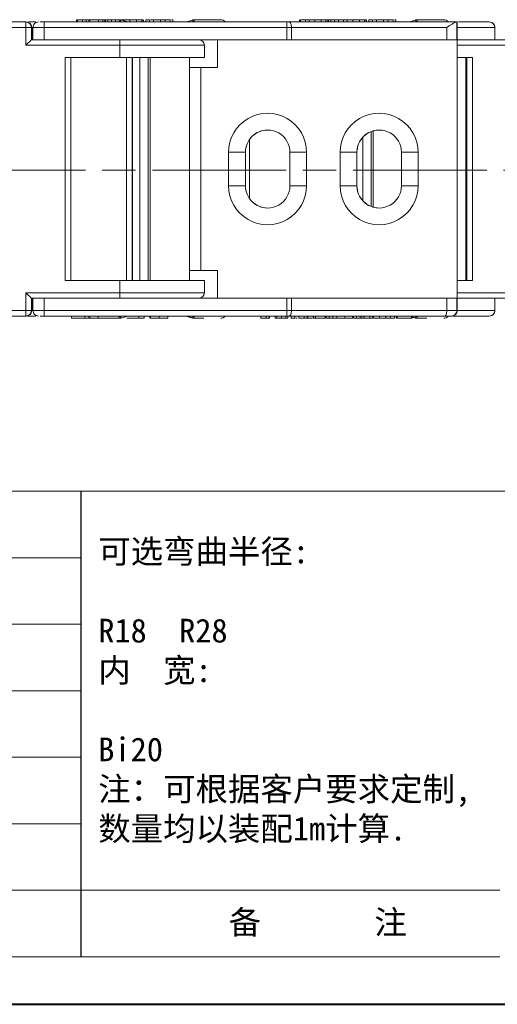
# Model space of a CAD drawing. Header units: millimetres. Extents: x 3188 to 3546, y -304 to -51.
# Tile 9 of 27: x 3345 to 3388, y -304 to -216. Entities that reach past the tile are written whole.
import ezdxf

# ---------------------------------------------------------------- set-up
doc = ezdxf.new("R2010")
doc.units = ezdxf.units.MM
doc.linetypes.add('ACAD_ISO08W100', pattern=[36, 24, -3, 6, -3])
doc.linetypes.add('CENTER', pattern=[0.6, 0.375, -0.075, 0.075, -0.075])
doc.layers.add('中心线', color=1, linetype='CENTER', lineweight=25)
doc.layers.add('标注线', color=7, linetype='Continuous', lineweight=15)
doc.styles.add('样式 6', font='仿宋_GB2312.ttf')

msp = doc.modelspace()

# ---------------------------------------------------------------- linework, layer by layer
at = {"color": 7, "linetype": 'Continuous', "lineweight": 15}
for p, q in [((3345.439, -216.029), (3332.817, -216.029)), ((3345.439, -216.029), (3345.447, -216.029)), ((3345.688, -216.029), (3346.352, -216.029)), ((3347.075, -216.029), (3368.868, -216.029)), ((3349.995, -216.029), (3349.995, -215.829)), ((3350.014, -215.829), (3349.995, -215.829)), ((3350.089, -216.029), (3350.089, -215.829)), ((3350.522, -216.029), (3350.522, -215.829)), ((3350.522, -215.829), (3350.855, -215.829)), ((3350.855, -216.029), (3350.855, -215.829)), ((3350.86, -215.829), (3350.855, -215.829)), ((3350.86, -215.829), (3350.86, -216.029)), ((3351.37, -215.837), (3351.37, -215.829)), ((3351.945, -216.029), (3351.945, -215.829)), ((3352.348, -216.029), (3352.348, -215.829)), ((3352.524, -216.029), (3352.524, -215.829)), ((3352.59, -215.829), (3352.59, -216.029)), ((3352.592, -216.029), (3352.592, -215.829)), ((3352.804, -216.029), (3352.804, -215.829)), ((3353.137, -215.829), (3353.137, -216.029)), ((3353.138, -216.029), (3353.138, -215.829)), ((3353.499, -216.029), (3353.499, -215.829)), ((3353.967, -215.851), (3353.822, -215.829)), ((3353.932, -215.837), (3353.932, -215.829)), ((3353.932, -215.829), (3354.266, -215.829)), ((3353.967, -215.851), (3353.99, -215.851)), ((3354.552, -216.029), (3353.967, -215.851)), ((3353.99, -215.851), (3354.574, -216.029)), ((3354.27, -215.829), (3354.266, -215.829)), ((3354.743, -215.829), (3354.27, -215.829)), ((3354.78, -216.029), (3354.78, -215.829)), ((3355.357, -215.829), (3355.357, -216.029)), ((3355.833, -216.029), (3355.833, -215.829)), ((3355.959, -216.029), (3355.959, -215.829)), ((3355.987, -215.829), (3355.981, -215.829)), ((3355.987, -215.829), (3355.987, -216.029)), ((3355.988, -215.829), (3355.987, -215.829)), ((3355.988, -216.029), (3355.988, -215.829)), ((3356.214, -216.029), (3356.214, -215.829)), ((3356.548, -215.829), (3356.214, -215.829)), ((3356.548, -215.829), (3356.548, -216.029)), ((3356.548, -216.029), (3356.548, -215.829)), ((3356.548, -215.829), (3356.548, -215.829)), ((3356.907, -215.829), (3356.907, -216.029)), ((3356.907, -215.829), (3357.511, -215.829)), ((3357.511, -216.029), (3357.511, -215.829)), ((3357.943, -216.029), (3357.943, -215.829)), ((3358.395, -216.029), (3358.395, -215.829)), ((3358.618, -216.029), (3358.618, -215.829)), ((3360.391, -215.858), (3359.843, -216.029)), ((3369.067, -216.029), (3384.028, -216.029)), ((3369.995, -216.029), (3369.995, -215.829)), ((3370.014, -215.829), (3369.995, -215.829)), ((3370.089, -216.029), (3370.089, -215.829)), ((3370.522, -216.029), (3370.522, -215.829)), ((3370.522, -215.829), (3370.855, -215.829)), ((3370.855, -216.029), (3370.855, -215.829)), ((3370.86, -215.829), (3370.855, -215.829)), ((3370.86, -215.829), (3370.86, -216.029)), ((3371.37, -216.029), (3371.37, -215.829)), ((3371.945, -216.029), (3371.945, -215.829)), ((3372.348, -216.029), (3372.348, -215.829)), ((3372.524, -216.029), (3372.524, -215.829)), ((3372.59, -215.829), (3372.561, -215.829)), ((3372.59, -215.829), (3372.59, -216.029)), ((3372.592, -215.829), (3372.59, -215.829)), ((3372.592, -216.029), (3372.592, -215.829)), ((3372.804, -215.829), (3372.592, -215.829)), ((3372.804, -216.029), (3372.804, -215.829)), ((3373.137, -215.829), (3372.804, -215.829)), ((3373.137, -215.829), (3373.137, -216.029)), ((3373.138, -215.829), (3373.137, -215.829)), ((3373.138, -216.029), (3373.138, -215.829)), ((3373.481, -215.829), (3373.138, -215.829)), ((3373.499, -216.029), (3373.499, -215.829)), ((3373.932, -216.029), (3373.932, -215.829)), ((3373.932, -215.829), (3374.266, -215.829)), ((3374.266, -216.029), (3374.266, -215.829)), ((3374.27, -215.829), (3374.266, -215.829)), ((3374.27, -215.829), (3374.27, -216.029)), ((3374.743, -215.829), (3374.27, -215.829)), ((3374.78, -216.029), (3374.78, -215.829)), ((3375.357, -215.829), (3375.357, -216.029)), ((3375.833, -216.029), (3375.833, -215.829)), ((3375.959, -216.029), (3375.959, -215.829)), ((3375.987, -215.829), (3375.981, -215.829)), ((3375.987, -215.829), (3375.987, -216.029)), ((3375.988, -215.829), (3375.987, -215.829)), ((3375.988, -216.029), (3375.988, -215.829)), ((3376.214, -216.029), (3376.214, -215.829)), ((3376.548, -215.829), (3376.214, -215.829)), ((3376.548, -215.829), (3376.548, -216.029)), ((3376.548, -216.029), (3376.548, -215.829)), ((3376.548, -215.829), (3376.548, -215.829)), ((3376.907, -215.829), (3376.907, -216.029)), ((3376.907, -215.829), (3377.511, -215.829)), ((3377.511, -216.029), (3377.511, -215.829)), ((3377.943, -216.029), (3377.943, -215.829)), ((3378.395, -216.029), (3378.395, -215.829)), ((3378.618, -216.029), (3378.618, -215.829)), ((3380.391, -215.858), (3379.843, -216.029)), ((3384.107, -216.029), (3384.028, -216.029)), ((3384.107, -217.629), (3384.107, -216.029)), ((3384.107, -216.029), (3384.139, -216.029)), ((3332.816, -216.529), (3345.436, -216.529)), ((3345.436, -216.529), (3345.436, -218.129)), ((3345.939, -216.529), (3345.436, -216.529)), ((3345.939, -217.629), (3345.939, -216.529)), ((3345.939, -216.529), (3345.947, -216.529)), ((3345.947, -216.529), (3345.947, -217.629)), ((3345.962, -216.529), (3345.947, -216.529)), ((3345.962, -217.629), (3345.962, -216.529)), ((3345.962, -216.529), (3345.971, -216.529)), ((3345.971, -216.529), (3345.971, -217.629)), ((3346.078, -216.529), (3345.971, -216.529)), ((3347.073, -216.529), (3346.078, -216.529)), ((3346.078, -216.529), (3346.078, -217.629)), ((3347.073, -216.529), (3368.865, -216.529)), ((3347.073, -217.629), (3347.073, -216.529)), ((3369.263, -216.529), (3368.865, -216.529)), ((3368.865, -216.529), (3368.865, -217.629)), ((3369.263, -217.629), (3369.263, -216.529)), ((3369.263, -216.529), (3383.197, -216.529)), ((3383.197, -216.529), (3383.197, -217.629)), ((3384.141, -229.329), (3384.141, -216.529)), ((3387.504, -216.529), (3384.141, -216.529)), ((3387.504, -217.629), (3387.504, -216.529)), ((3387.504, -216.529), (3387.511, -216.529)), ((3387.511, -216.529), (3387.511, -217.629)), ((3345.436, -218.129), (3353.873, -218.129)), ((3346.239, -217.629), (3345.939, -217.629)), ((3346.239, -217.629), (3347.073, -217.629)), ((3347.073, -217.629), (3368.865, -217.629)), ((3353.873, -218.129), (3353.873, -219.229)), ((3361.455, -218.129), (3353.873, -218.129)), ((3361.455, -219.229), (3361.455, -218.129)), ((3362.628, -220.129), (3362.628, -217.629)), ((3368.865, -217.629), (3369.263, -217.629)), ((3369.263, -217.629), (3383.197, -217.629)), ((3383.197, -217.629), (3384.107, -217.629)), ((3384.107, -217.629), (3384.128, -217.629)), ((3384.128, -229.329), (3384.128, -217.629)), ((3388.405, -217.629), (3384.141, -217.629)), ((3384.141, -218.129), (3388.905, -218.129)), ((3348.961, -219.229), (3348.961, -229.329)), ((3353.873, -219.229), (3348.961, -219.229)), ((3349.463, -229.329), (3349.463, -219.229)), ((3361.455, -219.229), (3353.873, -219.229)), ((3354.467, -219.229), (3354.467, -229.329)), ((3354.967, -229.329), (3354.967, -219.229)), ((3355.012, -219.229), (3355.012, -229.329)), ((3355.669, -229.329), (3355.669, -219.229)), ((3356.417, -219.229), (3356.417, -229.329)), ((3356.59, -229.329), (3356.59, -219.229)), ((3360.134, -219.229), (3360.134, -220.129)), ((3385.507, -219.229), (3384.141, -219.229)), ((3384.913, -219.229), (3384.913, -229.329)), ((3385.007, -219.229), (3385.007, -229.329)), ((3385.507, -229.329), (3385.507, -219.229)), ((3360.132, -220.129), (3360.132, -229.329)), ((3361.128, -220.129), (3360.132, -220.129)), ((3361.128, -229.329), (3361.128, -220.129)), ((3362.628, -220.129), (3361.128, -220.129)), ((3376.417, -225.865), (3376.417, -232.593)), ((3376.59, -232.651), (3376.59, -225.806)), ((3365.507, -231.882), (3365.507, -226.576)), ((3375.669, -232.082), (3375.669, -226.375)), ((3363.628, -227.729), (3363.628, -230.729)), ((3363.628, -227.729), (3365.133, -227.729)), ((3365.133, -230.729), (3365.133, -227.729)), ((3365.133, -227.729), (3365.141, -227.729)), ((3365.141, -230.729), (3365.141, -227.729)), ((3369.133, -227.729), (3369.133, -230.729)), ((3369.133, -227.729), (3370.628, -227.729)), ((3370.628, -230.729), (3370.628, -227.729)), ((3373.628, -227.729), (3373.628, -230.729)), ((3373.628, -227.729), (3375.133, -227.729)), ((3375.133, -230.729), (3375.133, -227.729)), ((3375.133, -227.729), (3375.141, -227.729)), ((3375.141, -230.729), (3375.141, -227.729)), ((3379.133, -227.729), (3380.628, -227.729)), ((3379.133, -227.729), (3379.133, -230.729)), ((3380.628, -230.729), (3380.628, -227.729)), ((3348.961, -229.329), (3348.961, -239.229)), ((3349.463, -239.229), (3349.463, -229.329)), ((3354.467, -229.329), (3354.467, -239.229)), ((3354.967, -239.229), (3354.967, -229.329)), ((3355.012, -229.329), (3355.012, -239.229)), ((3355.669, -239.229), (3355.669, -229.329)), ((3356.417, -229.329), (3356.417, -239.229)), ((3356.59, -239.229), (3356.59, -229.329)), ((3360.132, -229.329), (3360.132, -238.329)), ((3361.128, -238.329), (3361.128, -229.329)), ((3384.128, -240.829), (3384.128, -229.329)), ((3384.141, -241.929), (3384.141, -229.329)), ((3384.913, -229.329), (3384.913, -239.229)), ((3385.007, -229.329), (3385.007, -239.229)), ((3385.507, -239.229), (3385.507, -229.329)), ((3365.133, -230.729), (3363.628, -230.729)), ((3365.141, -230.729), (3365.133, -230.729)), ((3369.133, -230.729), (3370.628, -230.729)), ((3375.133, -230.729), (3373.628, -230.729)), ((3375.141, -230.729), (3375.133, -230.729)), ((3379.133, -230.729), (3380.628, -230.729)), ((3361.128, -238.329), (3360.132, -238.329)), ((3360.134, -238.329), (3360.134, -239.229)), ((3361.128, -238.329), (3362.628, -238.329)), ((3362.628, -240.829), (3362.628, -238.329)), ((3348.961, -239.229), (3353.873, -239.229)), ((3353.873, -239.229), (3361.455, -239.229)), ((3353.873, -239.229), (3353.873, -240.329)), ((3361.455, -240.329), (3361.455, -239.229)), ((3384.141, -239.229), (3385.507, -239.229)), ((3353.873, -240.329), (3345.436, -240.329)), ((3345.436, -240.329), (3345.436, -241.929)), ((3353.873, -240.329), (3361.455, -240.329)), ((3388.905, -240.329), (3384.141, -240.329)), ((3345.939, -240.829), (3346.239, -240.829)), ((3345.939, -241.929), (3345.939, -240.829)), ((3345.947, -240.829), (3345.947, -241.929)), ((3345.962, -241.929), (3345.962, -240.829)), ((3345.971, -240.829), (3345.971, -241.929)), ((3346.078, -240.829), (3346.078, -241.929)), ((3347.073, -240.829), (3346.239, -240.829)), ((3347.073, -241.929), (3347.073, -240.829)), ((3368.865, -240.829), (3347.073, -240.829)), ((3368.865, -240.829), (3368.865, -241.929)), ((3369.263, -240.829), (3368.865, -240.829)), ((3369.263, -241.929), (3369.263, -240.829)), ((3383.197, -240.829), (3369.263, -240.829)), ((3383.197, -240.829), (3383.197, -241.929)), ((3384.107, -240.829), (3383.197, -240.829)), ((3384.107, -241.929), (3384.107, -240.829)), ((3384.128, -240.829), (3384.107, -240.829)), ((3384.141, -240.829), (3388.405, -240.829)), ((3387.504, -241.929), (3387.504, -240.829)), ((3387.511, -240.829), (3387.511, -241.929)), ((3345.436, -241.929), (3332.816, -241.929)), ((3345.436, -241.929), (3345.939, -241.929)), ((3345.947, -241.929), (3345.939, -241.929)), ((3345.947, -241.929), (3345.962, -241.929)), ((3345.971, -241.929), (3345.962, -241.929)), ((3345.971, -241.929), (3346.078, -241.929)), ((3346.078, -241.929), (3347.073, -241.929)), ((3368.865, -241.929), (3347.073, -241.929)), ((3368.865, -241.929), (3369.263, -241.929)), ((3383.197, -241.929), (3369.263, -241.929)), ((3383.197, -241.929), (3384.107, -241.929)), ((3384.141, -241.929), (3384.107, -241.929)), ((3384.141, -241.929), (3387.504, -241.929)), ((3387.511, -241.929), (3387.504, -241.929)), ((3332.817, -242.429), (3345.439, -242.429)), ((3345.447, -242.429), (3345.439, -242.429)), ((3346.352, -242.429), (3345.584, -242.429)), ((3347.075, -242.429), (3368.868, -242.429)), ((3349.546, -242.429), (3349.546, -242.629)), ((3350.726, -242.629), (3350.726, -242.429)), ((3351.918, -242.429), (3351.918, -242.629)), ((3353.822, -242.629), (3353.967, -242.607)), ((3353.935, -242.621), (3353.935, -242.629)), ((3353.94, -242.62), (3353.94, -242.629)), ((3353.967, -242.607), (3354.552, -242.429)), ((3353.99, -242.607), (3353.967, -242.607)), ((3354.514, -242.447), (3353.99, -242.607)), ((3354.514, -242.629), (3355.569, -242.629)), ((3355.569, -242.629), (3355.569, -242.429)), ((3355.569, -242.629), (3356.05, -242.629)), ((3356.05, -242.429), (3356.05, -242.629)), ((3356.05, -242.629), (3356.056, -242.629)), ((3356.056, -242.429), (3356.056, -242.629)), ((3356.565, -242.429), (3356.565, -242.629)), ((3356.618, -242.429), (3356.618, -242.629)), ((3357.393, -242.429), (3357.393, -242.629)), ((3358.167, -242.429), (3358.167, -242.629)), ((3359.803, -242.429), (3360.387, -242.607)), ((3359.854, -242.429), (3360.391, -242.6)), ((3366.511, -242.629), (3366.511, -242.429)), ((3367.005, -242.429), (3367.005, -242.629)), ((3367.278, -242.629), (3367.005, -242.629)), ((3367.278, -242.629), (3367.278, -242.429)), ((3367.278, -242.629), (3367.287, -242.629)), ((3367.287, -242.629), (3367.287, -242.429)), ((3367.795, -242.429), (3367.795, -242.629)), ((3367.966, -242.629), (3367.966, -242.429)), ((3368.368, -242.629), (3368.368, -242.429)), ((3368.772, -242.629), (3368.772, -242.429)), ((3368.949, -242.629), (3368.949, -242.429)), ((3369.067, -242.429), (3383, -242.429)), ((3369.234, -242.629), (3369.234, -242.429)), ((3369.234, -242.629), (3369.567, -242.629)), ((3369.567, -242.429), (3369.567, -242.629)), ((3369.567, -242.629), (3369.569, -242.629)), ((3369.569, -242.629), (3369.569, -242.429)), ((3369.921, -242.629), (3369.921, -242.429)), ((3370.416, -242.429), (3370.416, -242.629)), ((3370.688, -242.629), (3370.416, -242.629)), ((3370.688, -242.629), (3370.688, -242.429)), ((3370.688, -242.629), (3370.697, -242.629)), ((3370.697, -242.629), (3370.697, -242.429)), ((3370.726, -242.629), (3370.726, -242.429)), ((3371.207, -242.629), (3371.207, -242.429)), ((3371.207, -242.629), (3371.232, -242.629)), ((3371.232, -242.629), (3371.232, -242.429)), ((3371.232, -242.629), (3371.432, -242.629)), ((3371.432, -242.629), (3371.432, -242.429)), ((3371.432, -242.629), (3372.304, -242.629)), ((3372.304, -242.629), (3372.304, -242.429)), ((3372.304, -242.629), (3372.305, -242.629)), ((3372.305, -242.629), (3372.305, -242.429)), ((3372.387, -242.629), (3372.387, -242.429)), ((3372.426, -242.629), (3372.644, -242.629)), ((3372.644, -242.629), (3372.644, -242.429)), ((3372.644, -242.629), (3372.978, -242.629)), ((3372.978, -242.429), (3372.978, -242.629)), ((3372.978, -242.629), (3372.979, -242.629)), ((3372.979, -242.629), (3372.979, -242.429)), ((3372.979, -242.629), (3373.329, -242.629)), ((3373.329, -242.629), (3373.329, -242.429)), ((3373.329, -242.629), (3374.044, -242.629)), ((3374.044, -242.629), (3374.044, -242.429)), ((3374.742, -242.629), (3374.742, -242.429)), ((3374.823, -242.629), (3374.823, -242.429)), ((3374.823, -242.629), (3375.106, -242.629)), ((3375.106, -242.629), (3375.106, -242.429)), ((3375.106, -242.629), (3375.439, -242.629)), ((3375.439, -242.429), (3375.439, -242.629)), ((3375.439, -242.629), (3375.441, -242.629)), ((3375.441, -242.629), (3375.441, -242.429)), ((3375.441, -242.629), (3375.569, -242.629)), ((3375.569, -242.629), (3375.569, -242.429)), ((3375.569, -242.629), (3375.744, -242.629)), ((3375.793, -242.629), (3375.793, -242.429)), ((3376.287, -242.429), (3376.287, -242.629)), ((3376.56, -242.629), (3376.287, -242.629)), ((3376.56, -242.629), (3376.56, -242.429)), ((3376.56, -242.629), (3376.569, -242.629)), ((3376.569, -242.629), (3376.569, -242.429)), ((3376.618, -242.429), (3376.618, -242.629)), ((3377.15, -242.629), (3377.15, -242.429)), ((3377.15, -242.629), (3377.725, -242.629)), ((3377.725, -242.629), (3377.725, -242.429)), ((3378.151, -242.629), (3378.151, -242.429)), ((3378.511, -242.629), (3378.511, -242.429)), ((3378.644, -242.629), (3378.644, -242.429)), ((3378.644, -242.629), (3378.739, -242.629)), ((3378.739, -242.629), (3378.739, -242.429)), ((3378.739, -242.629), (3380.047, -242.629)), ((3380.047, -242.629), (3380.047, -242.429)), ((3380.047, -242.629), (3380.049, -242.629)), ((3380.049, -242.629), (3380.049, -242.429)), ((3380.049, -242.629), (3380.08, -242.629)), ((3380.08, -242.429), (3380.08, -242.629)), ((3380.08, -242.629), (3380.082, -242.629)), ((3380.082, -242.629), (3380.082, -242.429)), ((3380.082, -242.501), (3380.391, -242.6)), ((3380.082, -242.514), (3380.387, -242.607))]:
    msp.add_line(p, q, dxfattribs=at)
at = {"color": 7, "lineweight": 15}
for p, q in [((3208.877, -258.146), (3350.415, -258.146)), ((3208.877, -264.115), (3350.415, -264.115)), ((3208.877, -270.084), (3350.415, -270.084)), ((3208.877, -276.053), (3350.415, -276.053)), ((3208.877, -282.022), (3350.415, -282.022)), ((3208.877, -287.991), (3350.415, -287.991)), ((3208.877, -293.96), (3387.947, -293.96))]:
    msp.add_line(p, q, dxfattribs=at)
at = {"color": 7, "lineweight": 13}
for p, q in [((3350.415, -258.146), (3541.437, -258.146)), ((3208.877, -299.929), (3387.947, -299.929))]:
    msp.add_line(p, q, dxfattribs=at)
at = {"color": 7}
msp.add_line((3350.415, -299.929), (3350.415, -258.146), dxfattribs=at)
at = {"color": 7, "lineweight": 40}
msp.add_line((3187.559, -304.193), (3545.7, -304.193), dxfattribs=at)
at = {"color": 7, "linetype": 'Continuous', "lineweight": 15, "flags": 128}
for points in [[(3369.067, -216.029), (3369.105, -216.039), (3369.142, -216.067), (3369.176, -216.113), (3369.206, -216.175), (3369.23, -216.251), (3369.248, -216.338), (3369.26, -216.431), (3369.263, -216.529)], [(3369.263, -241.929), (3369.26, -242.027), (3369.248, -242.12), (3369.23, -242.207), (3369.206, -242.283), (3369.176, -242.345), (3369.142, -242.391), (3369.105, -242.419), (3369.067, -242.429)], [(3383, -242.429), (3383.039, -242.419), (3383.076, -242.391), (3383.11, -242.345), (3383.139, -242.283), (3383.164, -242.207), (3383.182, -242.12), (3383.193, -242.027), (3383.197, -241.929)]]:
    msp.add_lwpolyline(points, dxfattribs=at)
at = {"color": 7, "linetype": 'Continuous', "lineweight": 15}
for centre, radius, start, end in [((3372.78, -216.404), 27.344, 179.2142, 180.26192), ((3345.439, -216.529), 0.5, 359.99993, 89.99993), ((3345.447, -216.529), 0.5, 359.99993, 89.99993), ((3345.462, -216.529), 0.5, 359.99993, 89.99993), ((3345.471, -216.529), 0.5, 359.99993, 89.99993), ((3346.578, -216.529), 0.5, 90.0003, 180.0003), ((3374.417, -216.404), 27.344, 179.2142, 180.26192), ((3351.457, -216.329), 0.5, 90, 143.1301), ((3354.802, -215.998), 0.995, 170.2106, 181.77926), ((3353.844, -216.329), 0.5, 73.01303, 90), ((3353.844, -216.329), 0.5, 73.03368, 90), ((3360.532, -216.329), 0.5, 90, 106.97918), ((3358.975, -216.01), 1.568, 359.30016, 6.62322), ((3362.919, -216.329), 0.5, 37.71782, 90), ((3396.209, -216.404), 27.344, 179.2142, 180.26192), ((3380.532, -216.329), 0.5, 90, 106.97918), ((3378.975, -216.01), 1.568, 359.30016, 6.62322), ((3382.919, -216.329), 0.5, 37.71782, 90), ((3356.798, -216.404), 27.344, 359.73808, 0.7858), ((3387.004, -216.529), 0.5, 359.99993, 89.99993), ((3381.216, -218.004), 27.344, 179.2142, 180.26192), ((3360.955, -218.129), 0.5, 0, 90), ((3367.128, -227.729), 3.5, 359.99952, 180.00048), ((3377.128, -227.729), 3.5, 359.99952, 180.00048), ((3367.133, -227.729), 2, 359.99955, 180.00045), ((3367.141, -227.729), 2, 90.00024, 180.00036), ((3377.133, -227.729), 2, 359.99955, 180.00045), ((3377.141, -227.729), 2, 90.00024, 180.00036), ((3367.128, -230.729), 3.5, 179.99952, 0.00048), ((3367.133, -230.729), 2, 179.99955, 0.00045), ((3367.141, -230.729), 2, 179.99969, 269.99971), ((3377.128, -230.729), 3.5, 179.99952, 0.00048), ((3377.133, -230.729), 2, 179.99955, 0.00045), ((3377.141, -230.729), 2, 179.99969, 269.99971), ((3381.216, -240.454), 27.344, 179.73808, 180.7858), ((3360.955, -240.329), 0.5, 270, 0), ((3372.78, -242.054), 27.344, 179.73808, 180.7858), ((3345.439, -241.929), 0.5, 270.00007, 0.00007), ((3345.447, -241.929), 0.5, 270.00007, 0.00007), ((3345.462, -241.929), 0.5, 270.00007, 0.00007), ((3345.471, -241.929), 0.5, 270.00007, 0.00007), ((3346.578, -241.929), 0.5, 179.9997, 269.9997), ((3374.417, -242.054), 27.344, 179.73808, 180.7858), ((3396.209, -242.054), 27.344, 179.73808, 180.7858), ((3383.607, -241.929), 0.5, 270.0003, 0.0003), ((3387.004, -241.929), 0.5, 270.00007, 0.00007), ((3351.457, -242.129), 0.5, 216.8699, 270), ((3354.972, -242.448), 1.164, 179.06634, 188.9438), ((3353.844, -242.129), 0.5, 270, 286.97918), ((3353.844, -242.129), 0.5, 270, 286.96632), ((3360.532, -242.129), 0.5, 253.01303, 270), ((3359.205, -242.46), 1.338, 352.74605, 1.33057), ((3362.919, -242.129), 0.5, 270, 322.46944), ((3380.532, -242.129), 0.5, 253.01303, 270), ((3379.205, -242.46), 1.338, 352.74605, 1.33057), ((3382.919, -242.129), 0.5, 270, 322.46944)]:
    msp.add_arc(centre, radius, start, end, dxfattribs=at)
for centre, major_axis, ratio, start_param, end_param in [((3345.439, -218.129), (0.5, 0.5), 0.002286, 0.002286, 1.573082), ((3345.439, -240.329), (0.5, -0.5), 0.002286, 4.710103, 6.280899), ((3383.639, -241.929), (0.502, 0), 0.995459, 4.712389, 6.283185)]:
    msp.add_ellipse(centre, major_axis=major_axis, ratio=ratio, start_param=start_param, end_param=end_param, dxfattribs=at)
for points, knots in [([(3346.713, -216.029), (3346.716, -216.029), (3346.74, -216.029), (3346.8, -216.029), (3346.915, -216.029), (3347.012, -216.029), (3347.075, -216.029)], [0, 0, 0, 0, 0.0368896, 0.2849437, 0.5387801, 1, 1, 1, 1]), ([(3350.089, -215.829), (3350.149, -215.829), (3350.261, -215.829), (3350.407, -215.829), (3350.485, -215.829), (3350.525, -215.829)], [0, 0, 0, 0, 0.366165, 0.679584, 1, 1, 1, 1]), ([(3351.543, -215.829), (3351.516, -215.829), (3351.455, -215.829), (3351.284, -215.829), (3351.088, -215.829), (3350.957, -215.829), (3350.904, -215.829)], [0, 0, 0, 0, 0.240758, 0.53275, 0.809531, 1, 1, 1, 1]), ([(3353.822, -215.829), (3353.521, -215.829), (3352.895, -215.829), (3352.1, -215.829), (3351.556, -215.829), (3351.489, -215.829), (3351.457, -215.829)], [0, 0, 0, 0, 0.240527, 0.5, 0.759473, 1, 1, 1, 1]), ([(3353.967, -215.851), (3353.963, -215.856), (3353.957, -215.865), (3353.935, -215.926), (3353.918, -215.973), (3353.904, -216.015), (3353.9, -216.029)], [0, 0, 0, 0, 0.425403, 0.65149, 0.887239, 1, 1, 1, 1]), ([(3355.357, -215.829), (3355.289, -215.829), (3355.165, -215.829), (3355.007, -215.829), (3354.89, -215.829), (3354.809, -215.829), (3354.79, -215.829), (3354.78, -215.829)], [0, 0, 0, 0, 0.219903, 0.401483, 0.582484, 0.790929, 1, 1, 1, 1]), ([(3355.833, -215.829), (3355.791, -215.829), (3355.712, -215.829), (3355.54, -215.829), (3355.419, -215.829), (3355.357, -215.829)], [0, 0, 0, 0, 0.3583231, 0.6693162, 1, 1, 1, 1]), ([(3355.959, -215.829), (3355.957, -215.829), (3355.952, -215.829), (3355.914, -215.829), (3355.863, -215.829), (3355.833, -215.829)], [0, 0, 0, 0, 0.329324, 0.594686, 1, 1, 1, 1]), ([(3356.826, -215.829), (3356.77, -215.829), (3356.693, -215.829), (3356.643, -215.829), (3356.629, -215.829)], [0, 0, 0, 0, 0.723744, 1, 1, 1, 1]), ([(3357.511, -215.829), (3357.583, -215.829), (3357.691, -215.829), (3357.835, -215.829), (3357.907, -215.829), (3357.943, -215.829)], [0, 0, 0, 0, 0.499766, 0.749769, 1, 1, 1, 1]), ([(3357.943, -215.829), (3358.011, -215.829), (3358.139, -215.829), (3358.285, -215.829), (3358.375, -215.829), (3358.388, -215.829), (3358.395, -215.829)], [0, 0, 0, 0, 0.256428, 0.487435, 0.74344, 1, 1, 1, 1]), ([(3358.618, -215.829), (3358.618, -215.829), (3358.616, -215.829), (3358.541, -215.829), (3358.521, -215.829)], [0, 0, 0, 0, 0.736705, 1, 1, 1, 1]), ([(3360.451, -216.029), (3360.446, -216.015), (3360.433, -215.974), (3360.417, -215.926), (3360.395, -215.865), (3360.39, -215.857), (3360.387, -215.851)], [0, 0, 0, 0, 0.114643, 0.349466, 0.574919, 1, 1, 1, 1]), ([(3362.919, -215.829), (3362.887, -215.829), (3362.836, -215.829), (3362.54, -215.829), (3362.234, -215.829), (3361.856, -215.829), (3361.3, -215.829), (3360.835, -215.829), (3360.532, -215.829)], [0, 0, 0, 0, 0.239829, 0.369983, 0.5, 0.630154, 0.760171, 1, 1, 1, 1]), ([(3370.089, -215.829), (3370.149, -215.829), (3370.261, -215.829), (3370.407, -215.829), (3370.485, -215.829), (3370.525, -215.829)], [0, 0, 0, 0, 0.366165, 0.679584, 1, 1, 1, 1]), ([(3371.543, -215.829), (3371.516, -215.829), (3371.455, -215.829), (3371.284, -215.829), (3371.088, -215.829), (3370.957, -215.829), (3370.904, -215.829)], [0, 0, 0, 0, 0.240758, 0.53275, 0.809531, 1, 1, 1, 1]), ([(3371.945, -215.829), (3371.877, -215.829), (3371.746, -215.829), (3371.592, -215.829), (3371.466, -215.829), (3371.381, -215.829), (3371.374, -215.829), (3371.37, -215.829)], [0, 0, 0, 0, 0.154712, 0.295547, 0.420761, 0.630514, 1, 1, 1, 1]), ([(3372.348, -215.829), (3372.304, -215.829), (3372.221, -215.829), (3372.067, -215.829), (3371.977, -215.829), (3371.945, -215.829)], [0, 0, 0, 0, 0.419942, 0.793253, 1, 1, 1, 1]), ([(3372.524, -215.829), (3372.52, -215.829), (3372.512, -215.829), (3372.455, -215.829), (3372.384, -215.829), (3372.348, -215.829)], [0, 0, 0, 0, 0.478077, 0.733716, 1, 1, 1, 1]), ([(3373.499, -215.829), (3373.559, -215.829), (3373.671, -215.829), (3373.817, -215.829), (3373.896, -215.829), (3373.935, -215.829)], [0, 0, 0, 0, 0.366165, 0.679584, 1, 1, 1, 1]), ([(3375.357, -215.829), (3375.289, -215.829), (3375.165, -215.829), (3375.007, -215.829), (3374.89, -215.829), (3374.809, -215.829), (3374.79, -215.829), (3374.78, -215.829)], [0, 0, 0, 0, 0.219903, 0.401483, 0.582484, 0.790929, 1, 1, 1, 1]), ([(3375.833, -215.829), (3375.791, -215.829), (3375.712, -215.829), (3375.54, -215.829), (3375.419, -215.829), (3375.357, -215.829)], [0, 0, 0, 0, 0.358323, 0.669316, 1, 1, 1, 1]), ([(3375.959, -215.829), (3375.957, -215.829), (3375.952, -215.829), (3375.914, -215.829), (3375.863, -215.829), (3375.833, -215.829)], [0, 0, 0, 0, 0.3293244, 0.5946858, 1, 1, 1, 1]), ([(3376.826, -215.829), (3376.77, -215.829), (3376.693, -215.829), (3376.643, -215.829), (3376.629, -215.829)], [0, 0, 0, 0, 0.723744, 1, 1, 1, 1]), ([(3377.511, -215.829), (3377.583, -215.829), (3377.691, -215.829), (3377.835, -215.829), (3377.907, -215.829), (3377.943, -215.829)], [0, 0, 0, 0, 0.499766, 0.749769, 1, 1, 1, 1]), ([(3377.943, -215.829), (3378.011, -215.829), (3378.139, -215.829), (3378.285, -215.829), (3378.375, -215.829), (3378.388, -215.829), (3378.395, -215.829)], [0, 0, 0, 0, 0.256428, 0.487435, 0.74344, 1, 1, 1, 1]), ([(3378.618, -215.829), (3378.618, -215.829), (3378.616, -215.829), (3378.541, -215.829), (3378.521, -215.829)], [0, 0, 0, 0, 0.736705, 1, 1, 1, 1]), ([(3380.451, -216.029), (3380.446, -216.015), (3380.433, -215.974), (3380.417, -215.926), (3380.395, -215.865), (3380.39, -215.857), (3380.387, -215.851)], [0, 0, 0, 0, 0.114643, 0.349466, 0.574919, 1, 1, 1, 1]), ([(3382.919, -215.829), (3382.887, -215.829), (3382.836, -215.829), (3382.54, -215.829), (3382.234, -215.829), (3381.856, -215.829), (3381.3, -215.829), (3380.835, -215.829), (3380.532, -215.829)], [0, 0, 0, 0, 0.239829, 0.369983, 0.5, 0.630154, 0.760171, 1, 1, 1, 1]), ([(3383.197, -216.529), (3383.199, -216.528), (3383.372, -216.419), (3383.633, -216.24), (3383.892, -216.072), (3383.993, -216.03), (3384.026, -216.029), (3384.028, -216.029)], [0, 0, 0, 0, 0.005671, 0.477352, 0.773652, 0.988408, 1, 1, 1, 1]), ([(3384.252, -216.029), (3384.651, -216.029), (3385.669, -216.029), (3386.743, -216.029), (3386.917, -216.029), (3387.004, -216.029)], [0, 0, 0, 0, 0.243358, 0.621679, 1, 1, 1, 1]), ([(3346.736, -242.429), (3346.757, -242.429), (3346.803, -242.429), (3346.916, -242.429), (3347.013, -242.429), (3347.075, -242.429)], [0, 0, 0, 0, 0.2222521, 0.4983432, 1, 1, 1, 1]), ([(3349.546, -242.629), (3349.553, -242.629), (3349.565, -242.629), (3349.718, -242.629), (3349.991, -242.629), (3350.347, -242.629), (3350.595, -242.629), (3350.726, -242.629)], [0, 0, 0, 0, 0.204593, 0.411054, 0.622248, 0.800999, 1, 1, 1, 1]), ([(3350.726, -242.629), (3350.861, -242.629), (3351.132, -242.629), (3351.49, -242.629), (3351.741, -242.629), (3351.895, -242.629), (3351.91, -242.629), (3351.918, -242.629)], [0, 0, 0, 0, 0.205433, 0.413226, 0.595657, 0.776233, 1, 1, 1, 1]), ([(3351.459, -242.629), (3351.49, -242.629), (3351.556, -242.629), (3352.098, -242.629), (3352.894, -242.629), (3353.52, -242.629), (3353.822, -242.629)], [0, 0, 0, 0, 0.2382607, 0.4985273, 0.7587939, 1, 1, 1, 1]), ([(3353.9, -242.429), (3353.904, -242.443), (3353.918, -242.485), (3353.935, -242.532), (3353.957, -242.593), (3353.963, -242.601), (3353.967, -242.607)], [0, 0, 0, 0, 0.112761, 0.348535, 0.574631, 1, 1, 1, 1]), ([(3356.618, -242.629), (3356.645, -242.629), (3356.705, -242.629), (3356.875, -242.629), (3357.115, -242.629), (3357.293, -242.629), (3357.393, -242.629)], [0, 0, 0, 0, 0.206451, 0.456836, 0.694177, 1, 1, 1, 1]), ([(3357.393, -242.629), (3357.498, -242.629), (3357.677, -242.629), (3357.903, -242.629), (3358.06, -242.629), (3358.152, -242.629), (3358.162, -242.629), (3358.167, -242.629)], [0, 0, 0, 0, 0.242194, 0.410832, 0.580073, 0.776537, 1, 1, 1, 1]), ([(3360.387, -242.607), (3360.39, -242.601), (3360.395, -242.593), (3360.417, -242.532), (3360.433, -242.484), (3360.446, -242.443), (3360.451, -242.429)], [0, 0, 0, 0, 0.425173, 0.650586, 0.885358, 1, 1, 1, 1]), ([(3360.532, -242.629), (3360.849, -242.629), (3361.168, -242.629), (3361.419, -242.629), (3361.421, -242.629)], [0, 0, 0, 0, 0.990865, 1, 1, 1, 1]), ([(3366.511, -242.629), (3366.599, -242.629), (3366.765, -242.629), (3366.934, -242.629), (3366.986, -242.629), (3367.005, -242.629)], [0, 0, 0, 0, 0.411121, 0.778905, 1, 1, 1, 1]), ([(3367.795, -242.629), (3367.799, -242.629), (3367.805, -242.629), (3367.861, -242.629), (3367.931, -242.629), (3367.966, -242.629)], [0, 0, 0, 0, 0.47944, 0.73441, 1, 1, 1, 1]), ([(3367.966, -242.629), (3368.01, -242.629), (3368.092, -242.629), (3368.245, -242.629), (3368.335, -242.629), (3368.368, -242.629)], [0, 0, 0, 0, 0.419942, 0.793253, 1, 1, 1, 1]), ([(3368.368, -242.629), (3368.436, -242.629), (3368.555, -242.629), (3368.692, -242.629), (3368.748, -242.629), (3368.772, -242.629)], [0, 0, 0, 0, 0.430906, 0.754029, 1, 1, 1, 1]), ([(3368.772, -242.629), (3368.817, -242.629), (3368.903, -242.629), (3368.941, -242.629), (3368.946, -242.629), (3368.949, -242.629)], [0, 0, 0, 0, 0.347059, 0.670444, 1, 1, 1, 1]), ([(3369.651, -242.629), (3369.671, -242.629), (3369.698, -242.629), (3369.772, -242.629), (3369.79, -242.629)], [0, 0, 0, 0, 0.759041, 1, 1, 1, 1]), ([(3369.921, -242.629), (3370.009, -242.629), (3370.175, -242.629), (3370.345, -242.629), (3370.396, -242.629), (3370.416, -242.629)], [0, 0, 0, 0, 0.411121, 0.778905, 1, 1, 1, 1]), ([(3370.726, -242.629), (3370.866, -242.629), (3371.006, -242.629), (3371.126, -242.629), (3371.127, -242.629)], [0, 0, 0, 0, 0.994674, 1, 1, 1, 1]), ([(3372.345, -242.629), (3372.355, -242.629), (3372.385, -242.629), (3372.386, -242.629), (3372.387, -242.629)], [0, 0, 0, 0, 0.362183, 1, 1, 1, 1]), ([(3374.044, -242.629), (3374.182, -242.629), (3374.375, -242.629), (3374.585, -242.629), (3374.685, -242.629), (3374.736, -242.629), (3374.74, -242.629), (3374.742, -242.629)], [0, 0, 0, 0, 0.410585, 0.572731, 0.734465, 0.906674, 1, 1, 1, 1]), ([(3375.793, -242.629), (3375.881, -242.629), (3376.047, -242.629), (3376.216, -242.629), (3376.268, -242.629), (3376.287, -242.629)], [0, 0, 0, 0, 0.4111212, 0.7789051, 1, 1, 1, 1]), ([(3376.618, -242.629), (3376.645, -242.629), (3376.705, -242.629), (3376.876, -242.629), (3377.023, -242.629), (3377.102, -242.629), (3377.105, -242.629)], [0, 0, 0, 0, 0.29355, 0.64957, 0.987043, 1, 1, 1, 1]), ([(3377.725, -242.629), (3377.795, -242.629), (3377.902, -242.629), (3378.045, -242.629), (3378.115, -242.629), (3378.151, -242.629)], [0, 0, 0, 0, 0.4979134, 0.7479976, 1, 1, 1, 1]), ([(3378.151, -242.629), (3378.199, -242.629), (3378.295, -242.629), (3378.406, -242.629), (3378.497, -242.629), (3378.506, -242.629), (3378.511, -242.629)], [0, 0, 0, 0, 0.211715, 0.416012, 0.656039, 1, 1, 1, 1]), ([(3380.387, -242.607), (3380.39, -242.601), (3380.395, -242.593), (3380.417, -242.532), (3380.433, -242.484), (3380.446, -242.443), (3380.451, -242.429)], [0, 0, 0, 0, 0.425173, 0.650586, 0.885358, 1, 1, 1, 1]), ([(3380.532, -242.629), (3380.849, -242.629), (3381.168, -242.629), (3381.419, -242.629), (3381.421, -242.629)], [0, 0, 0, 0, 0.990865, 1, 1, 1, 1]), ([(3383, -242.429), (3383.084, -242.429), (3383.256, -242.429), (3383.451, -242.429), (3383.582, -242.429), (3383.599, -242.429), (3383.607, -242.429)], [0, 0, 0, 0, 0.244652, 0.5, 0.755348, 1, 1, 1, 1]), ([(3387.004, -242.429), (3386.918, -242.429), (3386.748, -242.429), (3385.535, -242.429), (3384.331, -242.429), (3383.752, -242.429)], [0, 0, 0, 0, 0.341903, 0.683805, 1, 1, 1, 1])]:
    msp.add_open_spline(points, degree=3, knots=knots, dxfattribs=at)
for points in [[(3368.868, -216.029), (3368.902, -216.029), (3368.97, -216.029), (3369.035, -216.029), (3369.067, -216.029)], [(3387.011, -216.029), (3387.077, -216.036), (3387.208, -216.052), (3387.373, -216.167), (3387.488, -216.332), (3387.504, -216.463), (3387.511, -216.529)], [(3387.011, -242.429), (3387.077, -242.421), (3387.208, -242.406), (3387.373, -242.291), (3387.488, -242.126), (3387.504, -241.994), (3387.511, -241.929)], [(3368.868, -242.429), (3368.902, -242.429), (3368.97, -242.429), (3369.035, -242.429), (3369.067, -242.429)]]:
    msp.add_open_spline(points, degree=3, dxfattribs=at)
at = {"layer": '中心线', "linetype": 'ACAD_ISO08W100', "lineweight": 13, "ltscale": 0.5}
msp.add_line((3512.79, -229.329), (3273.069, -229.329), dxfattribs=at)

# ---------------------------------------------------------------- texts
at = {"layer": '标注线', "color": 7, "lineweight": 18, "char_height": 1.53489, "style": '样式 6'}
for s, insert, width, attachment_point in [('{\\H1.389x;可选弯曲半径:\\P\\PR18  R28  \\P内  宽:\\P\\PBi20\\P注：可根据客户要求定制,\\P数量均以装配1m计算.}', (3351.94, -276.11), 46.1177, 4), ('{\\H1.389x;备       注}', (3371.623, -296.945), 22.4262, 5), ('{\\H1.389x;备       注}', (3371.623, -296.945), 22.4262, 5)]:
    msp.add_mtext(s, dxfattribs=dict(at, insert=insert, width=width, attachment_point=attachment_point))

doc.saveas('drawing.dxf')
